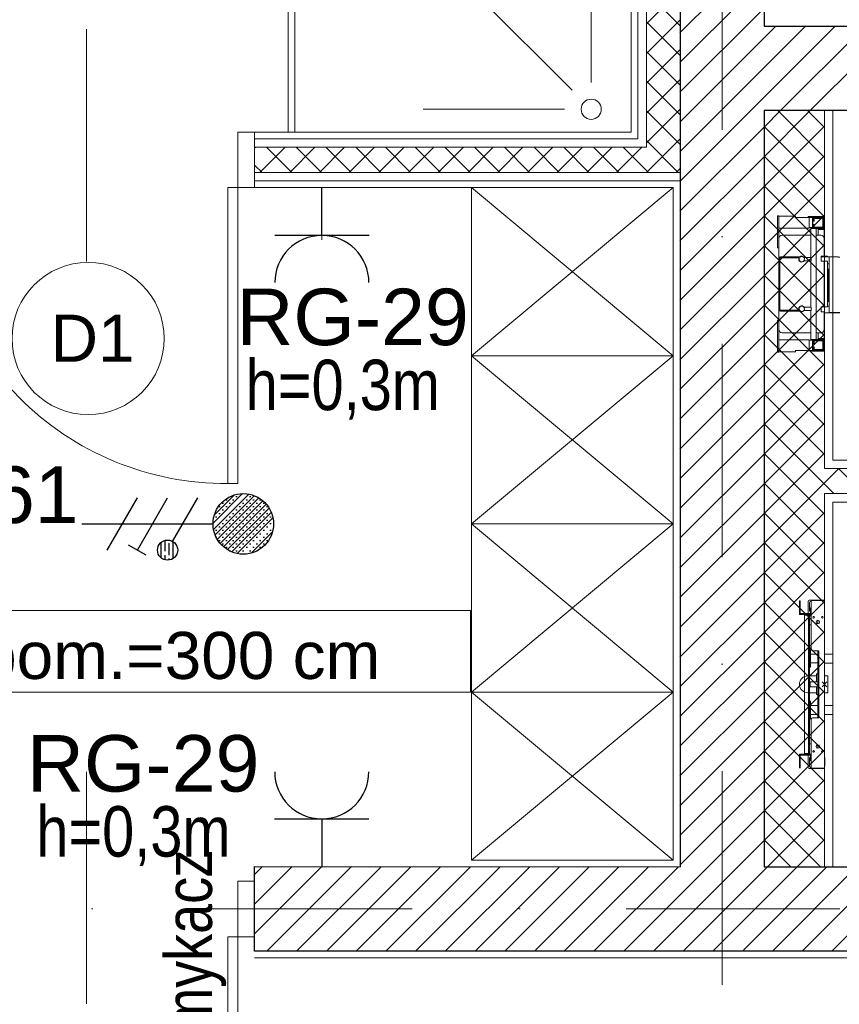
# Model space of a CAD drawing. Header units: metres. Extents: x 10441 to 19716, y -6570 to 1447.
# Tile 37 of 57: x 16035 to 16279, y -3650 to -3358. Entities that reach past the tile are written whole.
import ezdxf
from ezdxf.enums import TextEntityAlignment as Align

# ---------------------------------------------------------------- set-up
doc = ezdxf.new("R2010")
doc.units = ezdxf.units.M
doc.header["$MEASUREMENT"] = 0
doc.linetypes.add('DASHDOT', pattern=[25.4, 12.7, -6.35, 0, -6.35])
for name, color, linetype, lineweight in [('#elektryczne', 8, 'Continuous', 20), ('A_DRZWI', 8, 'Continuous', 5), ('A_HACZE', 8, 'Continuous', 5), ('A_OPISY', 8, 'Continuous', 18), ('A_OSIE', 8, 'Continuous', 13), ('A_OZACZENIE DRZWI', 8, 'Continuous', 13), ('A_OZNACZENIA OKIEN', 8, 'Continuous', 13), ('A_PROJEKTOWANE ŚCIANY MUROWANE NOŚNE', 8, 'Continuous', 30), ('A_SCIANY DZIALOWE GK', 8, 'Continuous', 5), ('A_TYNK', 8, 'Continuous', 5), ('A_WYMIARY WEWNETRZNE', 8, 'Continuous', 18), ('A_WYPOSAZENIE', 8, 'Continuous', 5), ('A_WYPOSAŻENIE SANITARNE', 8, 'Continuous', 5), ('EB_obwody', 8, 'Continuous', 13), ('GEB-BEZUG', 8, 'Continuous', 25)]:
    doc.layers.add(name, color=color, linetype=linetype, lineweight=lineweight)
doc.layers.add('A_PPOŻ', color=8, linetype='Continuous')
doc.layers.add('EB_gniazda', color=1, linetype='Continuous')
doc.styles.add('ARIAL', font='arial.ttf')
doc.styles.add('GENERATED_STYLE_2', font='ARIALN.TTF')
doc.styles.add('m1_romans', font='romans.shx', dxfattribs={"width": 0.8})
doc.styles.add('opisy okien', font='txt', dxfattribs={"height": 15})

# ---------------------------------------------------------------- blocks, each defined once
blk = doc.blocks.new('Einfügepunkt')
at = {"layer": 'GEB-BEZUG'}
for p, q in [((-7.1, -7.1), (7.1, 7.1)), ((-7.1, 7.1), (7.1, -7.1))]:
    blk.add_line(p, q, dxfattribs=at)
blk = doc.blocks.new('podkład')
at = {"layer": 'A_DRZWI', "color": 8, "ltscale": 2}
for points in [[(11917.29, -1146.2), (11922.29, -1146.2), (11922.29, -1162.7), (11917.29, -1162.7)], [(11917.29, -1250.7), (11914.29, -1250.7), (11914.29, -1162.7), (11917.29, -1162.7)], [(11917.29, -1368.95), (11922.29, -1368.95), (11922.29, -1385.45), (11917.29, -1385.45)], [(11917.29, -1473.45), (11914.29, -1473.45), (11914.29, -1385.45), (11917.29, -1385.45)]]:
    blk.add_lwpolyline(points, close=True, dxfattribs=at)
for centre in [(11913.59, -1164.35), (11913.59, -1387.11)]:
    blk.add_arc(centre, 86.32, 178.9011, 270.4638, dxfattribs=at)
at = {"layer": 'A_HACZE', "color": 8, "linetype": 'Continuous'}
for p, q in [((12073.79, -1091.68), (12048.79, -1116.68)), ((12073.79, -1100.52), (12048.79, -1125.52)), ((12048.8, -1103.99), (12038.79, -1114.01)), ((12048.8, -1114.55), (12038.79, -1104.54)), ((12073.79, -1109.36), (12048.79, -1134.36)), ((12048.8, -1112.83), (12038.79, -1122.85)), ((12048.8, -1123.39), (12038.79, -1113.38)), ((12094.97, -1114.7), (12048.79, -1160.88)), ((12086.13, -1114.7), (12048.79, -1152.04)), ((12077.29, -1114.7), (12048.79, -1143.2)), ((12103.81, -1114.7), (12078.81, -1139.7)), ((12112.64, -1114.7), (12087.64, -1139.7)), ((12048.8, -1121.67), (12038.79, -1131.68)), ((12048.8, -1132.23), (12038.79, -1122.22)), ((12048.8, -1130.51), (12038.79, -1140.52)), ((12048.8, -1141.07), (12038.79, -1131.06)), ((12048.8, -1139.35), (12038.79, -1149.36)), ((12048.8, -1149.91), (12038.79, -1139.9)), ((12087.64, -1139.7), (12073.79, -1153.56)), ((12078.81, -1139.7), (12073.79, -1144.72)), ((12091.79, -1153.7), (12077.78, -1139.7)), ((12091.79, -1144.86), (12086.62, -1139.7)), ((12073.79, -1144.72), (12048.79, -1169.72)), ((12091.79, -1144.4), (12073.79, -1162.4)), ((12091.79, -1162.54), (12073.79, -1144.54)), ((12048.8, -1148.19), (12038.79, -1158.2)), ((12048.25, -1158.2), (12038.79, -1148.73)), ((11922.54, -1150.7), (11922.29, -1150.96)), ((11931.38, -1150.7), (11923.88, -1158.2)), ((11933.35, -1158.2), (11925.85, -1150.7)), ((11940.22, -1150.7), (11932.72, -1158.2)), ((11942.19, -1158.2), (11934.69, -1150.7)), ((11949.06, -1150.7), (11941.56, -1158.2)), ((11951.02, -1158.2), (11943.52, -1150.7)), ((11957.9, -1150.7), (11950.4, -1158.2)), ((11959.86, -1158.2), (11952.36, -1150.7)), ((11966.74, -1150.7), (11959.24, -1158.2)), ((11968.7, -1158.2), (11961.2, -1150.7)), ((11975.58, -1150.7), (11968.08, -1158.2)), ((11977.54, -1158.2), (11970.04, -1150.7)), ((11984.42, -1150.7), (11976.92, -1158.2)), ((11986.38, -1158.2), (11978.88, -1150.7)), ((11993.26, -1150.7), (11985.76, -1158.2)), ((11995.22, -1158.2), (11987.72, -1150.7)), ((12002.09, -1150.7), (11994.59, -1158.2)), ((12004.06, -1158.2), (11996.56, -1150.7)), ((12010.93, -1150.7), (12003.43, -1158.2)), ((12012.9, -1158.2), (12005.4, -1150.7)), ((12019.77, -1150.7), (12012.27, -1158.2)), ((12021.73, -1158.2), (12014.23, -1150.7)), ((12028.61, -1150.7), (12021.11, -1158.2)), ((12030.57, -1158.2), (12023.07, -1150.7)), ((12037.45, -1150.7), (12029.95, -1158.2)), ((12039.41, -1158.2), (12031.91, -1150.7)), ((12073.79, -1153.56), (12048.79, -1178.56)), ((12091.79, -1153.23), (12073.79, -1171.23)), ((12091.79, -1171.38), (12073.79, -1153.38)), ((11924.51, -1158.2), (11922.29, -1155.98)), ((12048.8, -1157.03), (12047.63, -1158.2)), ((12091.79, -1162.07), (12073.79, -1180.07)), ((12091.79, -1180.22), (12073.79, -1162.22)), ((12073.79, -1162.4), (12048.79, -1187.4)), ((12091.79, -1170.91), (12073.79, -1188.91)), ((12091.79, -1189.06), (12073.79, -1171.06)), ((12073.79, -1171.23), (12048.79, -1196.23)), ((12091.79, -1179.75), (12073.79, -1197.75)), ((12091.79, -1197.9), (12073.79, -1179.9)), ((12073.79, -1180.07), (12048.79, -1205.07)), ((12091.79, -1188.59), (12073.79, -1206.59)), ((12073.79, -1188.91), (12048.79, -1213.91)), ((12091.79, -1206.73), (12073.79, -1188.73)), ((12091.79, -1197.43), (12073.79, -1215.43)), ((12073.79, -1197.75), (12048.79, -1222.75)), ((12091.79, -1215.57), (12073.79, -1197.57)), ((12091.79, -1206.27), (12073.79, -1224.27)), ((12073.79, -1206.59), (12048.79, -1231.59)), ((12091.79, -1224.41), (12073.79, -1206.41)), ((12073.79, -1215.43), (12048.79, -1240.43)), ((12091.79, -1215.11), (12073.79, -1233.11)), ((12091.79, -1233.25), (12073.79, -1215.25)), ((12073.79, -1224.27), (12048.79, -1249.27)), ((12091.79, -1223.95), (12073.79, -1241.95)), ((12091.79, -1242.09), (12073.79, -1224.09)), ((12073.79, -1233.11), (12048.79, -1258.11)), ((12091.79, -1232.78), (12073.79, -1250.78)), ((12094.56, -1253.7), (12073.79, -1232.93)), ((12073.79, -1241.95), (12048.79, -1266.95)), ((12091.79, -1241.62), (12073.79, -1259.62)), ((12091.79, -1259.77), (12073.79, -1241.77)), ((12096.05, -1246.2), (12073.79, -1268.46)), ((12103.4, -1253.7), (12095.9, -1246.2)), ((12073.79, -1250.78), (12048.79, -1275.78)), ((12091.79, -1268.61), (12073.79, -1250.61)), ((12073.79, -1259.62), (12048.79, -1284.62)), ((12091.79, -1259.3), (12073.79, -1277.3)), ((12091.79, -1277.45), (12073.79, -1259.45)), ((12073.79, -1268.46), (12048.79, -1293.46)), ((12091.79, -1268.14), (12073.79, -1286.14)), ((12091.79, -1286.28), (12073.79, -1268.28)), ((12073.79, -1277.3), (12048.79, -1302.3)), ((12091.79, -1276.98), (12073.79, -1294.98)), ((12091.79, -1295.12), (12073.79, -1277.12)), ((12073.79, -1286.14), (12048.79, -1311.14)), ((12091.79, -1285.82), (12073.79, -1303.82)), ((12091.79, -1303.96), (12073.79, -1285.96)), ((12073.79, -1294.98), (12048.79, -1319.98)), ((12091.79, -1294.66), (12073.79, -1312.66)), ((12091.79, -1312.8), (12073.79, -1294.8)), ((12073.79, -1303.82), (12048.79, -1328.82)), ((12091.79, -1303.49), (12073.79, -1321.49)), ((12091.79, -1321.64), (12073.79, -1303.64)), ((12073.79, -1312.66), (12048.79, -1337.66)), ((12091.79, -1312.33), (12073.79, -1330.33)), ((12091.79, -1330.48), (12073.79, -1312.48)), ((12073.79, -1321.49), (12048.79, -1346.49)), ((12091.79, -1321.17), (12073.79, -1339.17)), ((12091.79, -1339.32), (12073.79, -1321.32)), ((12073.79, -1330.33), (12048.79, -1355.33)), ((12091.79, -1330.01), (12073.79, -1348.01)), ((12091.79, -1348.16), (12073.79, -1330.16)), ((12073.79, -1339.17), (12048.79, -1364.17)), ((12091.79, -1338.85), (12073.79, -1356.85)), ((12091.79, -1356.99), (12073.79, -1338.99)), ((12073.79, -1348.01), (12032.05, -1389.75)), ((12090.62, -1364.67), (12073.79, -1347.83)), ((12091.79, -1347.69), (12074.81, -1364.66)), ((12073.79, -1356.85), (12040.89, -1389.75)), ((12081.78, -1364.67), (12073.79, -1356.67)), ((12091.79, -1356.53), (12083.65, -1364.67)), ((11924.6, -1364.61), (11922.29, -1366.93)), ((11942.27, -1364.62), (11922.29, -1384.61)), ((11933.44, -1364.62), (11922.29, -1375.77)), ((11951.11, -1364.62), (11925.95, -1389.78)), ((11959.94, -1364.63), (11934.79, -1389.78)), ((11968.78, -1364.63), (11943.63, -1389.78)), ((11977.62, -1364.63), (11952.47, -1389.78)), ((11986.45, -1364.63), (11961.31, -1389.77)), ((11995.29, -1364.64), (11970.16, -1389.77)), ((12004.12, -1364.64), (11979, -1389.77)), ((12012.96, -1364.64), (11987.84, -1389.76)), ((12021.8, -1364.65), (11996.68, -1389.76)), ((12030.63, -1364.65), (12005.52, -1389.76)), ((12039.47, -1364.65), (12014.37, -1389.75)), ((12048.3, -1364.66), (12023.21, -1389.75)), ((12074.81, -1364.66), (12049.73, -1389.74)), ((12083.65, -1364.67), (12058.57, -1389.74)), ((12092.48, -1364.67), (12067.42, -1389.74)), ((12101.32, -1364.67), (12076.26, -1389.73)), ((12110.15, -1364.68), (12085.1, -1389.73)), ((12118.99, -1364.68), (12093.94, -1389.73))]:
    blk.add_line(p, q, dxfattribs=at)
at = {"layer": 'A_OSIE', "color": 8, "linetype": 'DASHDOT', "ltscale": 5}
for p, q in [((12061.3, -573.64), (12061.3, -2335.96)), ((14256.99, -1377.2), (10108.73, -1377.2))]:
    blk.add_line(p, q, dxfattribs=at)
at = {"layer": 'A_OZACZENIE DRZWI', "color": 8}
for p, q in [((11872.29, -1184.65), (11872.29, -1115.63)), ((11872.29, -1405.41), (11872.29, -1336.38))]:
    blk.add_line(p, q, dxfattribs=at)
at = {"layer": 'A_PROJEKTOWANE ŚCIANY MUROWANE NOŚNE', "color": 8}
for p, q in [((12048.8, -983.83), (12048.8, -1364.66)), ((12073.8, -983.83), (12073.8, -1114.7)), ((12073.8, -1114.7), (12561.3, -1114.7)), ((12073.8, -1139.7), (12073.8, -1364.66)), ((12073.8, -1139.7), (12323.54, -1139.7)), ((11922.29, -1364.61), (12048.8, -1364.66)), ((11922.29, -1389.79), (11922.29, -1364.61)), ((12073.8, -1364.66), (12180.03, -1364.7)), ((12180.03, -1389.7), (11922.29, -1389.79))]:
    blk.add_line(p, q, dxfattribs=at)
at = {"layer": 'A_SCIANY DZIALOWE GK', "color": 8}
for p, q in [((12036.29, -1148.2), (12036.29, -889)), ((12038.79, -1150.7), (12038.79, -888.63)), ((12091.79, -1139.7), (12091.79, -1246.2)), ((12094.29, -1243.7), (12094.29, -1139.7)), ((12036.29, -1148.2), (11922.29, -1148.2)), ((12038.79, -1150.7), (11922.29, -1150.7)), ((12048.79, -1158.2), (11922.29, -1158.2)), ((12048.79, -1160.7), (11922.29, -1160.7)), ((12094.29, -1243.7), (12180.03, -1243.7)), ((12091.79, -1246.2), (12180.03, -1246.2)), ((12091.79, -1253.7), (12180.03, -1253.7)), ((12091.79, -1253.7), (12091.79, -1364.7)), ((12094.29, -1256.2), (12180.03, -1256.2)), ((12094.29, -1256.2), (12094.29, -1364.7))]:
    blk.add_line(p, q, dxfattribs=at)
at = {"layer": 'A_TYNK', "color": 8}
for p, q in [((12034.3, -1146.2), (12034.3, -891.32)), ((12034.3, -1146.2), (11922.29, -1146.2)), ((12046.8, -1162.7), (11922.29, -1162.7)), ((12046.8, -1362.7), (12046.8, -1162.7)), ((11922.29, -1391.7), (12180.03, -1391.7))]:
    blk.add_line(p, q, dxfattribs=at)
at = {"layer": 'A_WYMIARY WEWNETRZNE', "color": 8, "linetype": 'Continuous'}
for p, q in [((11789.54, -1288.48), (11986.52, -1288.48)), ((11986.52, -1288.48), (11986.52, -1312.7)), ((11986.52, -1312.7), (11789.54, -1312.7))]:
    blk.add_line(p, q, dxfattribs=at)
blk.add_circle((11872.78, -1207.58), 22.63, dxfattribs=at)
at = {"layer": 'A_WYPOSAZENIE', "color": 8}
for p, q in [((11986.79, -1212.7), (12046.79, -1162.7)), ((11986.79, -1162.7), (12046.79, -1212.7)), ((11986.79, -1262.7), (12046.79, -1212.7)), ((11986.79, -1212.7), (12046.79, -1262.7)), ((11986.79, -1312.7), (12046.79, -1262.7)), ((11986.79, -1262.7), (12046.79, -1312.7)), ((11986.79, -1362.7), (12046.79, -1312.7)), ((11986.79, -1312.7), (12046.79, -1362.7))]:
    blk.add_line(p, q, dxfattribs=at)
for points in [[(12046.79, -1162.7), (12046.79, -1212.7), (11986.79, -1212.7), (11986.79, -1162.7)], [(12046.79, -1212.7), (12046.79, -1262.7), (11986.79, -1262.7), (11986.79, -1212.7)], [(12046.79, -1262.7), (12046.79, -1312.7), (11986.79, -1312.7), (11986.79, -1262.7)], [(12046.79, -1312.7), (12046.79, -1362.7), (11986.79, -1362.7), (11986.79, -1312.7)]]:
    blk.add_lwpolyline(points, close=True, dxfattribs=at)
at = {"layer": 'A_WYPOSAŻENIE SANITARNE', "color": 8}
for p, q in [((11932.29, -994.19), (11932.29, -1146.2)), ((11934.29, -1146.2), (11934.29, -994.19)), ((12022.4, -1131.4), (12022.4, -1089.4)), ((12016.75, -1133.75), (11987.05, -1104.05)), ((12014.4, -1139.4), (11972.4, -1139.4)), ((11932.29, -1146.2), (11934.29, -1146.2))]:
    blk.add_line(p, q, dxfattribs=at)
at = {"layer": 'A_WYPOSAŻENIE SANITARNE', "color": 8, "lineweight": 9}
for p, q in [((12077.79, -1171.06), (12078.19, -1171.06)), ((12077.79, -1171.06), (12077.79, -1180.56)), ((12078.19, -1171.06), (12078.19, -1180.56)), ((12083.19, -1171.21), (12078.19, -1171.21)), ((12083.19, -1171.61), (12083.19, -1171.21)), ((12087.19, -1171.61), (12083.19, -1171.61)), ((12086.93, -1171.61), (12086.93, -1171.33)), ((12086.93, -1171.33), (12091.73, -1171.33)), ((12087.19, -1171.61), (12087.19, -1174.71)), ((12087.19, -1171.61), (12088.19, -1171.61)), ((12088.19, -1171.36), (12091.69, -1171.36)), ((12088.19, -1174.86), (12088.19, -1171.36)), ((12088.34, -1174.71), (12088.34, -1171.51)), ((12088.34, -1171.51), (12091.54, -1171.51)), ((12088.49, -1172.66), (12088.49, -1171.66)), ((12088.49, -1171.66), (12091.49, -1171.66)), ((12088.69, -1172.66), (12088.49, -1172.66)), ((12088.49, -1174.66), (12088.49, -1173.66)), ((12088.49, -1173.66), (12088.69, -1173.66)), ((12091.29, -1171.86), (12088.69, -1171.86)), ((12088.69, -1171.86), (12088.69, -1172.66)), ((12088.69, -1173.66), (12088.69, -1174.46)), ((12091.29, -1174.46), (12091.29, -1171.86)), ((12091.49, -1171.66), (12091.49, -1174.66)), ((12091.54, -1171.51), (12091.54, -1174.71)), ((12091.69, -1171.36), (12091.69, -1174.86)), ((12091.73, -1171.33), (12091.73, -1180.83)), ((12078.19, -1174.71), (12078.19, -1175.86)), ((12087.19, -1174.71), (12078.19, -1174.71)), ((12078.19, -1177.86), (12078.19, -1175.86)), ((12087.69, -1176.86), (12079.19, -1176.86)), ((12087.19, -1174.61), (12088.19, -1174.61)), ((12087.69, -1174.86), (12088.19, -1174.86)), ((12087.69, -1183.46), (12087.69, -1174.86)), ((12091.69, -1174.86), (12088.19, -1174.86)), ((12091.54, -1174.71), (12088.34, -1174.71)), ((12091.49, -1174.66), (12088.49, -1174.66)), ((12088.69, -1174.46), (12091.29, -1174.46)), ((12089.29, -1207.86), (12089.29, -1174.86)), ((12090.69, -1176.86), (12089.29, -1176.86)), ((12089.89, -1176.86), (12089.89, -1174.86)), ((12089.89, -1175.16), (12091.69, -1175.16)), ((12091.69, -1175.16), (12091.69, -1174.86)), ((12091.69, -1177.86), (12091.69, -1175.16)), ((12078.19, -1177.86), (12078.19, -1183.76)), ((12091.69, -1183.06), (12091.69, -1177.86)), ((12077.79, -1180.56), (12078.19, -1180.56)), ((12091.73, -1180.83), (12091.69, -1180.83)), ((12078.19, -1198.96), (12078.19, -1183.76)), ((12084.18, -1183.56), (12078.49, -1183.56)), ((12078.49, -1183.56), (12078.49, -1199.16)), ((12078.69, -1183.26), (12084.39, -1183.26)), ((12084.39, -1183.56), (12084.29, -1183.56)), ((12084.39, -1183.26), (12084.39, -1183.28)), ((12084.39, -1183.43), (12084.39, -1183.56)), ((12086, -1183.46), (12087.79, -1183.46)), ((12087.79, -1184.46), (12086, -1184.46)), ((12087.69, -1198.26), (12087.69, -1184.46)), ((12087.79, -1183.46), (12087.79, -1184.46)), ((12090.79, -1184.56), (12090.79, -1183.06)), ((12090.79, -1183.06), (12091.69, -1183.06)), ((12090.79, -1183.33), (12095.82, -1183.33)), ((12091.69, -1184.56), (12090.79, -1184.56)), ((12091.69, -1183.06), (12091.69, -1183.33)), ((12092.69, -1183.06), (12091.69, -1183.06)), ((12092.69, -1184.56), (12091.69, -1184.56)), ((12091.69, -1198.16), (12091.69, -1184.56)), ((12092.69, -1183.33), (12092.69, -1183.06)), ((12092.69, -1198.16), (12092.69, -1184.56)), ((12093.19, -1185.33), (12092.69, -1185.33)), ((12093.19, -1183.39), (12093.19, -1183.38)), ((12093.19, -1183.39), (12093.19, -1183.69)), ((12093.19, -1199.7), (12093.19, -1183.69)), ((12095.82, -1183.33), (12095.87, -1183.38)), ((12095.82, -1183.33), (12095.82, -1183.38)), ((12095.85, -1183.36), (12096.29, -1183.36)), ((12092.69, -1186.93), (12092.99, -1186.93)), ((12092.99, -1186.93), (12093.19, -1186.93)), ((12092.99, -1186.93), (12092.99, -1196.53)), ((12092.99, -1186.93), (12092.99, -1196.53)), ((12092.99, -1196.53), (12092.69, -1196.53)), ((12093.19, -1196.53), (12092.99, -1196.53)), ((12078.19, -1198.96), (12078.19, -1204.86)), ((12078.49, -1199.16), (12084.18, -1199.16)), ((12084.39, -1199.46), (12078.69, -1199.46)), ((12084.29, -1199.16), (12084.39, -1199.16)), ((12084.39, -1199.16), (12084.39, -1199.28)), ((12084.39, -1199.43), (12084.39, -1199.46)), ((12087.79, -1198.26), (12086, -1198.26)), ((12086, -1199.26), (12087.79, -1199.26)), ((12087.69, -1207.86), (12087.69, -1199.26)), ((12087.79, -1199.26), (12087.79, -1198.26)), ((12090.79, -1199.66), (12090.79, -1198.16)), ((12091.69, -1198.16), (12090.79, -1198.16)), ((12090.79, -1199.66), (12091.69, -1199.66)), ((12092.69, -1198.16), (12091.69, -1198.16)), ((12091.69, -1204.86), (12091.69, -1199.66)), ((12095.92, -1199.91), (12091.69, -1199.91)), ((12092.69, -1197.91), (12093.19, -1197.91)), ((12093.19, -1199.7), (12093.19, -1199.84)), ((12093.19, -1199.84), (12096.29, -1199.84)), ((12093.19, -1199.84), (12093.19, -1199.89)), ((12093.19, -1199.89), (12096.29, -1199.89)), ((12095.94, -1199.89), (12095.92, -1199.91)), ((12095.92, -1199.89), (12095.92, -1199.91)), ((12077.79, -1202.16), (12078.19, -1202.16)), ((12077.79, -1202.16), (12077.79, -1211.66)), ((12078.19, -1202.16), (12078.19, -1211.66)), ((12078.19, -1206.86), (12078.19, -1204.86)), ((12079.19, -1205.86), (12087.69, -1205.86)), ((12089.29, -1205.86), (12090.69, -1205.86)), ((12089.89, -1207.86), (12089.89, -1205.86)), ((12091.69, -1207.56), (12091.69, -1204.86)), ((12078.19, -1206.86), (12078.19, -1208.01)), ((12087.19, -1208.01), (12078.19, -1208.01)), ((12087.19, -1211.11), (12087.19, -1208.01)), ((12087.19, -1208.11), (12088.19, -1208.11)), ((12087.69, -1207.86), (12088.19, -1207.86)), ((12088.19, -1207.86), (12091.69, -1207.86)), ((12088.19, -1211.36), (12088.19, -1207.86)), ((12088.34, -1208.01), (12091.54, -1208.01)), ((12088.34, -1211.21), (12088.34, -1208.01)), ((12088.49, -1209.06), (12088.49, -1208.06)), ((12088.49, -1208.06), (12091.49, -1208.06)), ((12088.69, -1209.06), (12088.49, -1209.06)), ((12091.29, -1208.26), (12088.69, -1208.26)), ((12088.69, -1208.26), (12088.69, -1209.06)), ((12091.69, -1207.56), (12089.89, -1207.56)), ((12091.29, -1210.86), (12091.29, -1208.26)), ((12091.49, -1208.06), (12091.49, -1211.06)), ((12091.54, -1208.01), (12091.54, -1211.21)), ((12091.69, -1207.86), (12091.69, -1207.56)), ((12091.69, -1207.86), (12091.69, -1211.36)), ((12077.79, -1211.66), (12078.19, -1211.66)), ((12083.19, -1211.51), (12078.19, -1211.51)), ((12083.19, -1211.11), (12083.19, -1211.51)), ((12087.19, -1211.11), (12083.19, -1211.11)), ((12086.89, -1211.26), (12086.89, -1211.11)), ((12088.04, -1211.26), (12086.89, -1211.26)), ((12087.19, -1211.11), (12088.19, -1211.11)), ((12088.14, -1211.36), (12087.89, -1211.11)), ((12087.89, -1211.11), (12088.19, -1211.11)), ((12088.19, -1211.36), (12088.14, -1211.36)), ((12091.69, -1211.36), (12088.19, -1211.36)), ((12091.54, -1211.21), (12088.34, -1211.21)), ((12088.49, -1210.06), (12088.69, -1210.06)), ((12088.49, -1211.06), (12088.49, -1210.06)), ((12091.49, -1211.06), (12088.49, -1211.06)), ((12088.69, -1210.06), (12088.69, -1210.86)), ((12088.69, -1210.86), (12091.29, -1210.86))]:
    blk.add_line(p, q, dxfattribs=at)
at = {"layer": 'A_WYPOSAŻENIE SANITARNE', "color": 8, "ltscale": 25}
for p, q in [((12089.41, -1285.35), (12088.14, -1285.35)), ((12090.97, -1285.35), (12089.41, -1285.35)), ((12089.41, -1285.35), (12089.41, -1285.45)), ((12090.97, -1285.45), (12090.97, -1285.35)), ((12091.44, -1285.35), (12090.97, -1285.35)), ((12084.29, -1286.1), (12084.29, -1285.6)), ((12084.29, -1285.6), (12084.54, -1285.6)), ((12084.54, -1286.1), (12084.29, -1286.1)), ((12084.29, -1286.1), (12084.29, -1289.6)), ((12084.54, -1285.6), (12084.54, -1286.1)), ((12084.54, -1289.35), (12084.54, -1286.1)), ((12086.94, -1285.65), (12086.94, -1289.35)), ((12087.96, -1285.4), (12087.19, -1285.4)), ((12087.34, -1286.05), (12087.34, -1288.55)), ((12087.79, -1285.8), (12087.59, -1285.8)), ((12087.79, -1287.62), (12087.59, -1287.62)), ((12087.59, -1287.62), (12087.59, -1289.22)), ((12087.79, -1285.7), (12087.79, -1289)), ((12087.84, -1300), (12087.84, -1285.45)), ((12087.84, -1285.45), (12091.79, -1285.45)), ((12091.79, -1285.45), (12091.79, -1335.35)), ((12084.29, -1289.6), (12087.09, -1289.6)), ((12087.61, -1289.35), (12084.54, -1289.35)), ((12085.79, -1289.85), (12086.99, -1289.85)), ((12085.79, -1289.85), (12085.79, -1330.95)), ((12086.94, -1289.6), (12086.94, -1289.85)), ((12086.99, -1289.85), (12086.99, -1289.85)), ((12087.25, -1289.85), (12086.99, -1289.85)), ((12086.99, -1289.85), (12086.99, -1330.95)), ((12087.09, -1289.45), (12087.09, -1289.65)), ((12087.54, -1289.45), (12087.09, -1289.45)), ((12087.09, -1289.65), (12087.09, -1289.78)), ((12087.29, -1289.78), (12087.29, -1289.65)), ((12087.54, -1289.65), (12087.29, -1289.65)), ((12087.29, -1301.54), (12087.29, -1289.78)), ((12087.54, -1289.45), (12087.54, -1289.65)), ((12087.54, -1289.45), (12087.66, -1289.45)), ((12087.54, -1289.65), (12087.84, -1289.65)), ((12087.79, -1289.22), (12087.79, -1289)), ((12087.84, -1289.35), (12087.83, -1289.35)), ((12087.29, -1292.7), (12087.84, -1292.7)), ((12089.4, -1292.25), (12089.79, -1292.25)), ((12089.79, -1291.37), (12089.79, -1292.42)), ((12087.29, -1300.15), (12087.64, -1300.15)), ((12087.29, -1301.54), (12087.29, -1303.96)), ((12087.64, -1305.35), (12087.64, -1300.15)), ((12087.64, -1301.45), (12089.79, -1301.45)), ((12090.04, -1300.4), (12088.24, -1300.4)), ((12089.79, -1300.4), (12089.79, -1320.4)), ((12090.04, -1320.4), (12090.04, -1300.4)), ((12094.29, -1301.4), (12091.79, -1301.4)), ((12094.29, -1304.1), (12094.29, -1301.4)), ((12087.29, -1316.84), (12087.29, -1303.96)), ((12087.29, -1305.35), (12087.64, -1305.35)), ((12087.64, -1304.05), (12089.79, -1304.05)), ((12094.29, -1304.1), (12091.79, -1304.1)), ((12086.8, -1307.89), (12087.3, -1307.89)), ((12087.29, -1307.89), (12087.8, -1307.89)), ((12089.39, -1307.89), (12087.8, -1307.89)), ((12089.39, -1307.25), (12089.39, -1309.65)), ((12089.39, -1307.25), (12089.79, -1307.25)), ((12092.79, -1307.89), (12091.79, -1307.89)), ((12092.79, -1307.89), (12092.79, -1312.91)), ((12087.49, -1309.65), (12087.29, -1309.65)), ((12087.49, -1310.2), (12087.29, -1310.2)), ((12087.29, -1310.6), (12087.49, -1310.6)), ((12087.29, -1311.15), (12087.49, -1311.15)), ((12087.49, -1310.2), (12087.49, -1309.65)), ((12087.49, -1309.65), (12087.69, -1309.65)), ((12087.49, -1310.6), (12087.49, -1310.2)), ((12087.49, -1311.15), (12087.49, -1310.6)), ((12087.69, -1311.15), (12087.49, -1311.15)), ((12087.69, -1309.65), (12089.79, -1309.65)), ((12089.79, -1311.15), (12087.69, -1311.15)), ((12089.39, -1311.15), (12089.39, -1313.44)), ((12087.3, -1312.91), (12086.8, -1312.91)), ((12087.8, -1312.91), (12087.29, -1312.91)), ((12089.39, -1312.91), (12087.8, -1312.91)), ((12089.39, -1313.44), (12089.79, -1313.44)), ((12092.79, -1312.91), (12091.79, -1312.91)), ((12087.29, -1315.45), (12087.64, -1315.45)), ((12087.29, -1316.84), (12087.29, -1319.26)), ((12087.64, -1320.65), (12087.64, -1315.45)), ((12087.64, -1316.75), (12089.79, -1316.75)), ((12094.29, -1316.7), (12091.79, -1316.7)), ((12094.29, -1319.4), (12094.29, -1316.7)), ((12087.29, -1331.02), (12087.29, -1319.26)), ((12087.64, -1319.35), (12089.79, -1319.35)), ((12088.24, -1320.4), (12090.04, -1320.4)), ((12094.29, -1319.4), (12091.79, -1319.4)), ((12087.29, -1320.65), (12087.64, -1320.65)), ((12087.84, -1335.35), (12087.84, -1320.8)), ((12087.29, -1328.1), (12087.84, -1328.1)), ((12089.4, -1328.55), (12089.79, -1328.55)), ((12089.79, -1328.37), (12089.79, -1329.42)), ((12084.29, -1331.2), (12084.29, -1334.7)), ((12087.09, -1331.2), (12084.29, -1331.2)), ((12084.54, -1331.45), (12087.61, -1331.45)), ((12084.54, -1334.7), (12084.54, -1331.45)), ((12086.99, -1330.95), (12085.79, -1330.95)), ((12086.94, -1331.2), (12086.94, -1330.95)), ((12086.94, -1335.15), (12086.94, -1331.45)), ((12086.99, -1330.95), (12086.99, -1330.95)), ((12086.99, -1330.95), (12087.25, -1330.95)), ((12087.09, -1331.02), (12087.09, -1331.15)), ((12087.09, -1331.15), (12087.09, -1331.35)), ((12087.09, -1331.35), (12087.54, -1331.35)), ((12087.29, -1331.15), (12087.29, -1331.02)), ((12087.54, -1331.15), (12087.29, -1331.15)), ((12087.54, -1331.15), (12087.84, -1331.15)), ((12087.54, -1331.35), (12087.54, -1331.15)), ((12087.54, -1331.35), (12087.66, -1331.35)), ((12087.59, -1331.57), (12087.59, -1333.17)), ((12087.79, -1331.8), (12087.79, -1331.57)), ((12087.79, -1335.1), (12087.79, -1331.8)), ((12087.83, -1331.45), (12087.84, -1331.45)), ((12084.29, -1335.2), (12084.29, -1334.7)), ((12084.29, -1334.7), (12084.54, -1334.7)), ((12084.54, -1334.7), (12084.54, -1335.2)), ((12087.34, -1334.75), (12087.34, -1332.25)), ((12087.59, -1333.17), (12087.79, -1333.17)), ((12087.79, -1335), (12087.59, -1335)), ((12091.89, -1332.2), (12091.79, -1332.2)), ((12091.89, -1334.7), (12091.79, -1334.7)), ((12091.89, -1332.2), (12091.89, -1334.7)), ((12084.54, -1335.2), (12084.29, -1335.2)), ((12087.96, -1335.4), (12087.19, -1335.4)), ((12091.79, -1335.35), (12087.84, -1335.35)), ((12089.41, -1335.45), (12088.14, -1335.45)), ((12089.41, -1335.45), (12089.41, -1335.35)), ((12090.97, -1335.45), (12089.41, -1335.45)), ((12090.97, -1335.35), (12090.97, -1335.45)), ((12091.44, -1335.45), (12090.97, -1335.45))]:
    blk.add_line(p, q, dxfattribs=at)
at = {"layer": 'A_WYPOSAŻENIE SANITARNE', "color": 8}
blk.add_circle((12022.4, -1139.4), 3, dxfattribs=at)
at = {"layer": 'A_WYPOSAŻENIE SANITARNE', "color": 8, "ltscale": 25}
for centre, radius in [((12088.54, -1290.45), 0.235), ((12091.14, -1290.45), 0.235), ((12089.79, -1291.9), 0.525), ((12089.79, -1328.9), 0.525), ((12088.54, -1330.35), 0.235), ((12091.14, -1330.35), 0.235)]:
    blk.add_circle(centre, radius, dxfattribs=at)
at = {"layer": 'A_WYPOSAŻENIE SANITARNE', "color": 8, "lineweight": 9}
for centre, radius, start, end in [((12079.19, -1177.86), 1, 90, 180), ((12090.69, -1177.86), 1, 0, 90), ((12078.69, -1183.76), 0.5, 90, 180), ((12084.99, -1183.96), 0.9, 153.6122, 332.734), ((12084.99, -1183.96), 0.8, 150, 138.5904), ((12084.99, -1183.96), 0.9, 27.266, 131.8103), ((12086, -1183.76), 0.3, 90, 134.9518), ((12086, -1184.16), 0.3, 225.0482, 270), ((12078.69, -1198.96), 0.5, 180, 270), ((12084.99, -1198.76), 0.9, 27.266, 206.3878), ((12084.99, -1198.76), 0.8, 221.4096, 210), ((12084.99, -1198.76), 0.9, 228.1897, 332.734), ((12086, -1198.56), 0.3, 90, 134.9518), ((12086, -1198.96), 0.3, 225.0482, 270), ((12079.19, -1204.86), 1, 180, 270), ((12090.69, -1204.86), 1, 270, 0)]:
    blk.add_arc(centre, radius, start, end, dxfattribs=at)
at = {"layer": 'A_WYPOSAŻENIE SANITARNE', "color": 8, "ltscale": 25}
for centre, radius, start, end in [((12088.14, -1285.7), 0.35, 90, 134.4153), ((12091.44, -1285.7), 0.35, 45.5847, 90), ((12087.19, -1285.65), 0.25, 90, 180), ((12087.59, -1286.05), 0.25, 90, 180), ((12088.14, -1285.7), 0.35, 148.9973, 180), ((12087.59, -1288.55), 0.25, 180, 270), ((12087.99, -1289.22), 0.4, 180, 247.9757), ((12088.14, -1289), 0.35, 180, 211.0027), ((12087.99, -1289.22), 0.2, 180, 221.4096), ((12088.24, -1300), 0.4, 180, 270), ((12089.09, -1302.75), 1.35, 74.3575, 105.6425), ((12089.09, -1302.75), 1.35, 254.3575, 285.6425), ((12086.8, -1310.4), 2.51, 90, 270), ((12089.09, -1318.05), 1.35, 74.3575, 105.6425), ((12088.24, -1320.8), 0.4, 90, 180), ((12089.09, -1318.05), 1.35, 254.3575, 285.6425), ((12087.59, -1332.25), 0.25, 90, 180), ((12087.99, -1331.57), 0.4, 112.0243, 180), ((12087.99, -1331.57), 0.2, 138.5904, 180), ((12088.14, -1331.8), 0.35, 148.9973, 180), ((12087.59, -1334.75), 0.25, 180, 270), ((12088.14, -1335.1), 0.35, 180, 211.0027), ((12087.19, -1335.15), 0.25, 180, 270), ((12088.14, -1335.1), 0.35, 225.5847, 270), ((12091.44, -1335.1), 0.35, 270, 314.4153)]:
    blk.add_arc(centre, radius, start, end, dxfattribs=at)
for points, knots in [([(12087.09, -1289.78), (12087.09, -1289.79), (12087.09, -1289.79), (12087.08, -1289.81), (12087.08, -1289.81), (12087.08, -1289.83), (12087.07, -1289.83), (12087.06, -1289.84), (12087.05, -1289.84), (12087.02, -1289.85), (12087.01, -1289.85), (12086.99, -1289.85), (12086.99, -1289.85), (12086.99, -1289.85)], [1.2872856, 1.2872856, 1.2872856, 1.2872856, 1.3095774, 1.3095774, 1.3458759, 1.3458759, 1.3821744, 1.3821744, 1.4265459, 1.4265459, 1.4783302, 1.4783302, 1.4813035, 1.4813035, 1.4813035, 1.4813035]), ([(12087.25, -1289.85), (12087.26, -1289.85), (12087.27, -1289.85), (12087.28, -1289.83), (12087.29, -1289.81), (12087.29, -1289.79), (12087.29, -1289.79), (12087.29, -1289.78)], [0.4279712, 0.4279712, 0.4279712, 0.4279712, 0.5060445, 0.5060445, 0.5841177, 0.5841177, 0.5965276, 0.5965276, 0.5965276, 0.5965276]), ([(12086.99, -1330.95), (12086.99, -1330.95), (12086.99, -1330.95), (12087.01, -1330.95), (12087.02, -1330.95), (12087.05, -1330.96), (12087.06, -1330.96), (12087.07, -1330.97), (12087.08, -1330.97), (12087.08, -1330.99), (12087.08, -1330.99), (12087.09, -1331.01), (12087.09, -1331.01), (12087.09, -1331.02)], [0.0488109, 0.0488109, 0.0488109, 0.0488109, 0.0517843, 0.0517843, 0.1035686, 0.1035686, 0.1479401, 0.1479401, 0.1842386, 0.1842386, 0.2205371, 0.2205371, 0.2428288, 0.2428288, 0.2428288, 0.2428288]), ([(12087.29, -1331.02), (12087.29, -1331.01), (12087.29, -1331.01), (12087.29, -1330.99), (12087.28, -1330.97), (12087.27, -1330.95), (12087.26, -1330.95), (12087.25, -1330.95)], [0.8733726, 0.8733726, 0.8733726, 0.8733726, 0.8857825, 0.8857825, 0.9638557, 0.9638557, 1.041929, 1.041929, 1.041929, 1.041929])]:
    blk.add_open_spline(points, degree=3, knots=knots, dxfattribs=at)
at = {"layer": 'A_WYPOSAŻENIE SANITARNE', "color": 8, "ltscale": 25, "extrusion": (0, 0, -1), "xscale": 0.1, "yscale": 0.1, "zscale": -0.1, "rotation": 270}
blk.add_blockref('Einfügepunkt', (-12091.79, -1310.4), dxfattribs=at)
at = {"layer": 'A_OZACZENIE DRZWI', "color": 8, "ltscale": 0.1, "style": 'm1_romans', "width": 0.8}
for rotation, p in [(98.4861, (12735.07, -773.13)), (360, (12573.8, -1012.7)), (90, (11565.29, -1150.14)), (90, (11872.29, -1150.14)), (90, (12230.03, -1245.64)), (90, (12385.87, -1249.44)), (90, (11565.29, -1370.89)), (90, (11872.29, -1370.89)), (90, (12230.03, -1370.89)), (90, (12389.3, -1370.89)), (90, (11748.79, -1556.15)), (90, (11986.6, -1556.15)), (90, (12389.3, -1556.15)), (360, (12235.05, -1664.2)), (360, (12235.05, -1880.2)), (90, (11745.78, -2001.94))]:
    blk.add_attdef('SZEROKOSC', text='', height=10, rotation=rotation, dxfattribs=at).set_placement(p, align=Align.BOTTOM_CENTER)
for rotation, p in [(98.4861, (12738.56, -773.47)), (360, (12572.95, -1016.09)), (90, (11568.68, -1150.99)), (90, (11875.68, -1150.99)), (90, (12233.42, -1246.49)), (90, (12389.27, -1250.29)), (90, (11568.68, -1371.74)), (90, (11875.68, -1371.74)), (90, (12233.42, -1371.74)), (90, (12392.69, -1371.74)), (90, (11752.19, -1557)), (90, (11990, -1557)), (90, (12392.69, -1557)), (360, (12234.2, -1667.59)), (360, (12234.2, -1883.59)), (90, (11749.18, -2002.79))]:
    blk.add_attdef('WYSOKOSC', text='', height=10, rotation=rotation, dxfattribs=at).set_placement(p, align=Align.TOP_CENTER)
at = {"layer": 'A_OZNACZENIA OKIEN', "color": 8, "linetype": 'Continuous', "lineweight": 18, "style": 'ARIAL'}
for s, p in [('D1', (11861.61, -1214.48)), ('Hpom.=300 cm', (11826.53, -1308.81))]:
    blk.add_text(s, height=14, dxfattribs=at).set_placement(p)
at = {"layer": 'A_OZNACZENIA OKIEN', "color": 8, "ltscale": 0.1, "style": 'm1_romans', "width": 0.8}
for rotation, p in [(278.8676, (13403.28, -587.56)), (278.8676, (13013.44, -645.27)), (278.8676, (12475.3, -724.92)), (278.8676, (12253.72, -757.72)), (0, (14011.09, -903.42)), (278.8676, (11051.11, -935.72)), (278.8676, (10670.26, -992.09)), (0, (14011.09, -1578.09)), (90, (10823, -2081.55)), (90, (11208, -2081.55)), (90, (11974, -2081.55)), (90, (13179.19, -2081.55)), (90, (13543.19, -2081.55))]:
    blk.add_attdef('WYSOKOSC', text='', height=10, rotation=rotation, dxfattribs=at).set_placement(p, align=Align.TOP_CENTER)
for rotation, p in [(278.8676, (13373.71, -593.04)), (278.8676, (12983.87, -650.74)), (278.8676, (12445.73, -730.4)), (278.8676, (12224.15, -763.19)), (0, (14017.48, -900.03)), (278.8676, (11021.54, -941.2)), (278.8676, (10640.69, -997.57)), (0, (14017.48, -1574.7)), (90, (10819.6, -2080.7)), (90, (11204.6, -2080.7)), (90, (11970.6, -2080.7)), (90, (13175.8, -2080.7)), (90, (13539.8, -2080.7))]:
    blk.add_attdef('SZEROKOSC', text='', height=10, rotation=rotation, dxfattribs=at).set_placement(p, align=Align.BOTTOM_CENTER)
at = {"layer": 'A_PPOŻ', "color": 8, "linetype": 'Continuous', "lineweight": 18, "style": 'GENERATED_STYLE_2'}
blk.add_text('Samozamykacz', height=14, rotation=90, dxfattribs=at).set_placement((11909.62, -1472.83))
blk = doc.blocks.new('*U190')
at = {"layer": 'EB_gniazda', "lineweight": 30}
for p, q in [((-89923495.18, -54758960.49), (-89923495.18, -54758946.27)), ((-89923481.16, -54758960.49), (-89923509.2, -54758960.49))]:
    blk.add_line(p, q, dxfattribs=at)
blk.add_arc((-89923495.18, -54758974.49), 14, 360, 180, dxfattribs=at)
blk = doc.blocks.new('*U198')
at = {"layer": 'EB_gniazda', "lineweight": 30}
for p, q in [((-89923509.2, -54758960.49), (-89923481.16, -54758960.49)), ((-89923495.18, -54758960.49), (-89923495.18, -54758974.71))]:
    blk.add_line(p, q, dxfattribs=at)
blk.add_arc((-89923495.18, -54758946.49), 14, 180, 360, dxfattribs=at)
blk = doc.blocks.new('*U241')
at = {"layer": 'EB_gniazda', "lineweight": 30}
h = blk.add_hatch(dxfattribs=at)
h.set_pattern_fill('SACNCR', color=256, scale=0.6)
h.set_pattern_definition([(45, (-89913880.3582, -54760156.4247), (-1.01027881, 1.01027881), []), (45, (-89913879.3479, -54760156.4247), (-1.01027881, 1.01027881), [0, -1.42875])])
h.paths.add_polyline_path([(-89923574.12, -54758627.01, 1), (-89923592.12, -54758627.01, 1)])
h = blk.add_hatch(dxfattribs=at)
h.set_pattern_fill('GOST_WOOD', color=256, scale=0.6)
h.set_pattern_definition([(90, (-89913880.358, -54760156.4247), (3.6, -2e-16), [6, -1.2]), (90, (-89913879.158, -54760157.6247), (3.6, -2e-16), [3.6, -0.9, 1.8, -0.9]), (90, (-89913877.958, -54760159.4247), (3.6, -2e-16), [6, -1.2])])
h.paths.add_polyline_path([(-89923602.62, -54758634.8, 1), (-89923608.62, -54758634.8, 1)])
for p, q in [((-89923623.62, -54758634.8), (-89923614.62, -54758619.22)), ((-89923614.62, -54758634.8), (-89923605.62, -54758619.22)), ((-89923604.12, -54758632.21), (-89923596.62, -54758619.22)), ((-89923631.12, -54758627.01), (-89923592.12, -54758627.01)), ((-89923612.03, -54758636.3), (-89923617.22, -54758633.3))]:
    blk.add_line(p, q, dxfattribs=at)
for centre, radius in [((-89923583.12, -54758627.01), 9), ((-89923605.62, -54758634.8), 3)]:
    blk.add_circle(centre, radius, dxfattribs=at)

msp = doc.modelspace()

# ---------------------------------------------------------------- linework, layer by layer
at = {"layer": 'A_WYMIARY WEWNETRZNE', "color": 2, "linetype": 'Continuous', "lineweight": 18}
msp.add_line((16124.66, -3407.48), (16124.66, -3423.04), dxfattribs=at)

# ---------------------------------------------------------------- block references
at = {"layer": '#elektryczne', "color": 8, "linetype": 'Continuous', "lineweight": 18}
msp.add_blockref('podkład', (4182.37, -2244.78), dxfattribs=at)
at = {"layer": 'EB_gniazda', "linetype": 'Continuous', "lineweight": 30}
for name, p in [('*U190', (89939619.84, 54755538.79)), ('*U241', (89939684.41, 54755119.53)), ('*U198', (89939619.82, 54755365.31))]:
    msp.add_blockref(name, p, dxfattribs=at)

# ---------------------------------------------------------------- texts
at = {"layer": 'A_OPISY', "color": 0, "lineweight": 13, "char_height": 15, "width": 229.9369, "attachment_point": 5, "style": 'opisy okien'}
for s, insert in [('\\pxql;{\\fArial Narrow|b0|i0|c238|p39;h=0,3m}', (16216.96, -3467.55)), ('\\pxql,t4;{\\fArial Narrow|b0|i0|c238|p39;Went.}', (16100.92, -3520.43)), ('\\pxql;{\\fArial Narrow|b0|i0|c238|p39;h=0,3m}', (16154.69, -3600.31))]:
    msp.add_mtext(s, dxfattribs=dict(at, insert=insert))
at = {"layer": 'EB_obwody', "color": 5, "style": 'ARIAL'}
for s, p in [('RG-29', (16099.25, -3454.33)), ('RG-61', (15983.21, -3507.21)), ('RG-29', (16036.98, -3587.09))]:
    msp.add_text(s, height=16.8, rotation=0, dxfattribs=at).set_placement(p)

doc.saveas('drawing.dxf')
